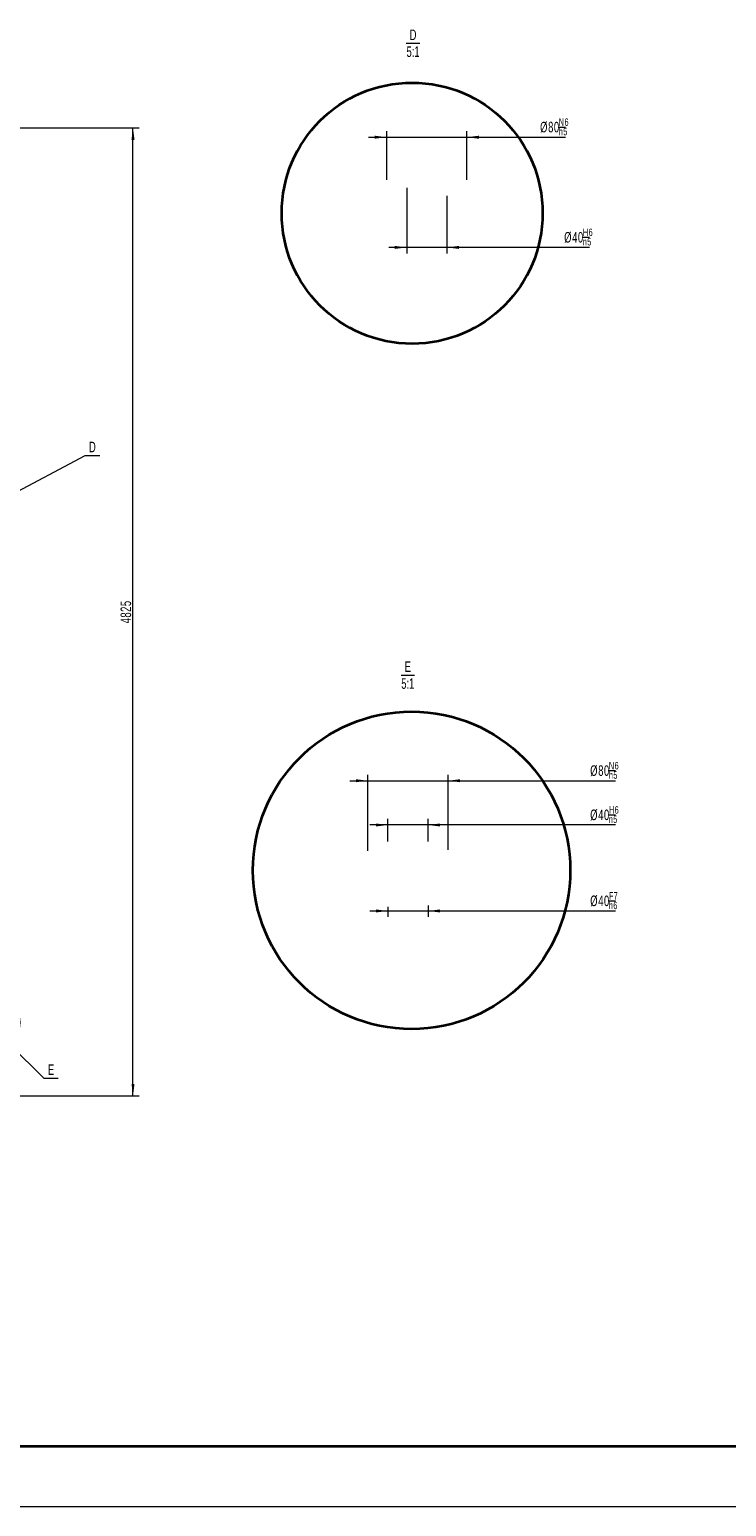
# Model space of a CAD drawing. Header units: millimetres. Extents: x -3920 to 13915, y -406 to 12209.
# Tile 9 of 88: x 2661 to 6136, y -406 to 6955. Entities that reach past the tile are written whole.
import ezdxf
from ezdxf.enums import TextEntityAlignment as Align

# ---------------------------------------------------------------- set-up
doc = ezdxf.new("R2010")
doc.units = ezdxf.units.MM
doc.layers.get('0').update_dxf_attribs({"lineweight": 35})
for name, color, linetype, lineweight in [('尺寸线层', 3, 'Continuous', 18), ('粗实线层', 7, 'Continuous', 35), ('细实线层', 7, 'Continuous', 18)]:
    doc.layers.add(name, color=color, linetype=linetype, lineweight=lineweight)
doc.styles.add('标准', font='txt', dxfattribs={"width": 0.667})
doc.dimstyles.new('GB_尺寸', dxfattribs={"dimtxt": 3.5, "dimasz": 4, "dimexe": 2, "dimexo": 0, "dimtad": 1, "dimdsep": 46, "dimtxsty": '标准', "dimblk": '_CAXARROW', "dimcen": 0, "dimdle": 8, "dimazin": 2, "dimtfac": 0.707107, "dimtdec": 3, "dimtmove": 2, "dimatfit": 3, "dimfxl": 0, "dimfrac": 2, "dimtolj": 1, "dimarcsym": 0})

# ---------------------------------------------------------------- blocks, each defined once
blk = doc.blocks.new('$CAXA_FRAME_13B17AC1$')
at = {"layer": '粗实线层'}
blk.add_line((-574.5, -400.5), (574.5, -400.5), dxfattribs=at)
at = {"layer": '细实线层'}
blk.add_line((-594.5, -420.5), (594.5, -420.5), dxfattribs=at)
blk = doc.blocks.new('*X81')
at = {"layer": '细实线层', "color": 0, "linetype": 'ByBlock', "lineweight": -2}
for p, q in [((7.65, 4.09), (33.49, 17.89)), ((33.49, 17.89), (38.34, 17.89))]:
    blk.add_line(p, q, dxfattribs=at)
blk.add_circle((0, 0), 8.67, dxfattribs=at)
at = {"layer": '尺寸线层', "color": 0, "linetype": 'ByBlock', "lineweight": -2, "style": '标准', "width": 0.667}
blk.add_text('D', height=3.5, dxfattribs=at).set_placement((35.91, 22.44), align=Align.TOP_CENTER)
blk = doc.blocks.new('*X82')
at = {"layer": '细实线层', "color": 0, "linetype": 'ByBlock', "lineweight": -2}
blk.add_line((-2.25, 0), (2.25, 0), dxfattribs=at)
at = {"layer": '尺寸线层', "color": 0, "linetype": 'ByBlock', "lineweight": -2, "style": '标准', "width": 0.667}
for s, p in [('D', (0, 4.55)), ('5:1', (0, -1.05))]:
    blk.add_text(s, height=3.5, dxfattribs=at).set_placement(p, align=Align.TOP_CENTER)
blk = doc.blocks.new('*X85')
at = {"layer": '粗实线层'}
blk.add_circle((0, 0), 8.672, dxfattribs=at)
blk = doc.blocks.new('*X86')
at = {"layer": '细实线层', "color": 0, "linetype": 'ByBlock', "lineweight": -2}
for p, q in [((7.48, -7.44), (18.56, -18.44)), ((18.56, -18.44), (23.37, -18.44))]:
    blk.add_line(p, q, dxfattribs=at)
blk.add_circle((0, 0), 10.55, dxfattribs=at)
at = {"layer": '尺寸线层', "color": 0, "linetype": 'ByBlock', "lineweight": -2, "style": '标准', "width": 0.667}
blk.add_text('E', height=3.5, dxfattribs=at).set_placement((20.96, -13.89), align=Align.TOP_CENTER)
blk = doc.blocks.new('*X87')
at = {"layer": '细实线层', "color": 0, "linetype": 'ByBlock', "lineweight": -2}
blk.add_line((-2.25, 0), (2.25, 0), dxfattribs=at)
at = {"layer": '尺寸线层', "color": 0, "linetype": 'ByBlock', "lineweight": -2, "style": '标准', "width": 0.667}
for s, p in [('E', (0, 4.55)), ('5:1', (0, -1.05))]:
    blk.add_text(s, height=3.5, dxfattribs=at).set_placement(p, align=Align.TOP_CENTER)
blk = doc.blocks.new('*X90')
at = {"layer": '粗实线层'}
blk.add_circle((0, 0), 10.55, dxfattribs=at)
blk = doc.blocks.new('*X110')
at = {"layer": '尺寸线层', "color": 0}
blk.add_line((5300, 6468.5), (5333.3, 6468.5), dxfattribs=at)
at = {"layer": '尺寸线层', "color": 0, "char_height": 52.5, "attachment_point": 1, "line_spacing_factor": 1.15057, "style": '标准'}
for s, insert, width in [('\\T1.1;%%C80', (5206.8, 6494.8), 505.908), ('\\T1.1;{\\H0.707107x;N6}', (5300, 6511.8), 133.094), ('\\T1.1;{\\H0.707107x;h5}', (5300.2, 6464.9), 133.094)]:
    blk.add_mtext(s, dxfattribs=dict(at, insert=insert, width=width))
blk = doc.blocks.new('*X109')
at = {"layer": '尺寸线层', "linetype": 'Continuous'}
for points in [[(4441.9, 6418), (4381.9, 6425.5), (4381.9, 6410.5)], [(4841.9, 6418), (4901.9, 6425.5), (4901.9, 6410.5)]]:
    blk.add_hatch(color=0, dxfattribs=at).paths.add_polyline_path(points, flags=0)
at = {"layer": '尺寸线层', "color": 0, "linetype": 'Continuous'}
for p, q in [((4351.9, 6418), (5333.3, 6418)), ((4441.9, 6205), (4441.9, 6448)), ((4841.9, 6205), (4841.9, 6448))]:
    blk.add_line(p, q, dxfattribs=at)
at = {"layer": '尺寸线层', "color": 0}
blk.add_blockref('*X110', (0, 0), dxfattribs=at)
blk = doc.blocks.new('_CAXARROW')
blk.add_hatch(color=0).paths.add_polyline_path([(0, 0), (-1, 0.125), (-1, -0.125)], flags=0)
blk = doc.blocks.new('*X112')
at = {"layer": '尺寸线层', "color": 0}
blk.add_line((5419.9, 5919.3), (5453.2, 5919.3), dxfattribs=at)
at = {"layer": '尺寸线层', "color": 0, "char_height": 52.5, "attachment_point": 1, "line_spacing_factor": 1.15057, "style": '标准'}
for s, insert, width in [('\\T1.1;{\\H0.707107x;H6}', (5420.1, 5962.6), 133.094), ('\\T1.1;%%C40', (5326.7, 5945.5), 505.908), ('\\T1.1;{\\H0.707107x;n5}', (5419.9, 5915.7), 133.094)]:
    blk.add_mtext(s, dxfattribs=dict(at, insert=insert, width=width))
blk = doc.blocks.new('*X111')
at = {"layer": '尺寸线层', "linetype": 'Continuous'}
for points in [[(4541.9, 5868.8), (4481.9, 5861.3), (4481.9, 5876.3)], [(4741.9, 5868.8), (4801.9, 5861.3), (4801.9, 5876.3)]]:
    blk.add_hatch(color=0, dxfattribs=at).paths.add_polyline_path(points, flags=0)
at = {"layer": '尺寸线层', "color": 0, "linetype": 'Continuous'}
for p, q in [((4541.9, 6165.4), (4541.9, 5838.8)), ((4741.9, 6126), (4741.9, 5838.8)), ((5453.2, 5868.8), (4451.9, 5868.8))]:
    blk.add_line(p, q, dxfattribs=at)
at = {"layer": '尺寸线层', "color": 0}
blk.add_blockref('*X112', (0, 0), dxfattribs=at)
blk = doc.blocks.new('*X114')
at = {"layer": '尺寸线层', "color": 0}
blk.add_line((5549.7, 3261.2), (5583, 3261.2), dxfattribs=at)
at = {"layer": '尺寸线层', "color": 0, "char_height": 52.5, "attachment_point": 1, "line_spacing_factor": 1.15057, "style": '标准'}
for s, insert, width in [('\\T1.1;%%C80', (5456.5, 3287.5), 505.908), ('\\T1.1;{\\H0.707107x;h5}', (5549.9, 3257.7), 133.094), ('\\T1.1;{\\H0.707107x;N6}', (5549.7, 3304.5), 133.094)]:
    blk.add_mtext(s, dxfattribs=dict(at, insert=insert, width=width))
blk = doc.blocks.new('*X113')
at = {"layer": '尺寸线层', "linetype": 'Continuous'}
for points in [[(4348.2, 3210.8), (4288.2, 3218.3), (4288.2, 3203.3)], [(4748.2, 3210.8), (4808.2, 3218.3), (4808.2, 3203.3)]]:
    blk.add_hatch(color=0, dxfattribs=at).paths.add_polyline_path(points, flags=0)
at = {"layer": '尺寸线层', "color": 0, "linetype": 'Continuous'}
for p, q in [((4348.2, 2861.1), (4348.2, 3240.8)), ((4748.2, 2866), (4748.2, 3240.8)), ((4258.2, 3210.8), (5583, 3210.8))]:
    blk.add_line(p, q, dxfattribs=at)
at = {"layer": '尺寸线层', "color": 0}
blk.add_blockref('*X114', (0, 0), dxfattribs=at)
blk = doc.blocks.new('*X116')
at = {"layer": '尺寸线层', "color": 0}
blk.add_line((5549.7, 3040.7), (5583, 3040.7), dxfattribs=at)
at = {"layer": '尺寸线层', "color": 0, "char_height": 52.5, "attachment_point": 1, "line_spacing_factor": 1.15057, "style": '标准'}
for s, insert, width in [('\\T1.1;%%C40', (5456.5, 3067), 505.908), ('\\T1.1;{\\H0.707107x;n5}', (5549.7, 3037.1), 133.094), ('\\T1.1;{\\H0.707107x;H6}', (5550, 3084), 133.094)]:
    blk.add_mtext(s, dxfattribs=dict(at, insert=insert, width=width))
blk = doc.blocks.new('*X115')
at = {"layer": '尺寸线层', "linetype": 'Continuous'}
for points in [[(4448.2, 2990.2), (4388.2, 2982.7), (4388.2, 2997.7)], [(4648.2, 2990.2), (4708.2, 2982.7), (4708.2, 2997.7)]]:
    blk.add_hatch(color=0, dxfattribs=at).paths.add_polyline_path(points, flags=0)
at = {"layer": '尺寸线层', "color": 0, "linetype": 'Continuous'}
for p, q in [((4448.2, 2907.5), (4448.2, 3020.2)), ((4648.2, 2907.5), (4648.2, 3020.2)), ((5583, 2990.2), (4358.2, 2990.2))]:
    blk.add_line(p, q, dxfattribs=at)
at = {"layer": '尺寸线层', "color": 0}
blk.add_blockref('*X116', (0, 0), dxfattribs=at)
blk = doc.blocks.new('*X118')
at = {"layer": '尺寸线层', "color": 0}
blk.add_line((5549.8, 2612.2), (5583, 2612.2), dxfattribs=at)
at = {"layer": '尺寸线层', "color": 0, "char_height": 52.5, "attachment_point": 1, "line_spacing_factor": 1.15057, "style": '标准'}
for s, insert, width in [('\\T1.1;{\\H0.707107x;F7}', (5549.8, 2655.5), 132.559), ('\\T1.1;%%C40', (5456.6, 2638.4), 505.372), ('\\T1.1;{\\H0.707107x;h6}', (5549.8, 2607.8), 132.559)]:
    blk.add_mtext(s, dxfattribs=dict(at, insert=insert, width=width))
blk = doc.blocks.new('*X117')
at = {"layer": '尺寸线层', "linetype": 'Continuous'}
for points in [[(4448.2, 2561.7), (4388.2, 2569.2), (4388.2, 2554.2)], [(4648.2, 2561.7), (4708.2, 2569.2), (4708.2, 2554.2)]]:
    blk.add_hatch(color=0, dxfattribs=at).paths.add_polyline_path(points, flags=0)
at = {"layer": '尺寸线层', "color": 0, "linetype": 'Continuous'}
for p, q in [((4448.2, 2582.4), (4448.2, 2531.7)), ((4648.2, 2589.3), (4648.2, 2531.7)), ((4358.2, 2561.7), (5583, 2561.7))]:
    blk.add_line(p, q, dxfattribs=at)
at = {"layer": '尺寸线层', "color": 0}
blk.add_blockref('*X118', (0, 0), dxfattribs=at)
blk = doc.blocks.new('*X123')
at = {"layer": '尺寸线层', "linetype": 'Continuous'}
for points in [[(3177.1, 6464.9), (3169.6, 6404.9), (3184.6, 6404.9)], [(3177.1, 1639.9), (3169.6, 1699.9), (3184.6, 1699.9)]]:
    blk.add_hatch(color=0, dxfattribs=at).paths.add_polyline_path(points, flags=0)
at = {"layer": '尺寸线层', "color": 0, "linetype": 'Continuous'}
for p, q in [((1345.7, 6464.9), (3207.1, 6464.9)), ((3177.1, 1639.9), (3177.1, 6464.9)), ((1930.7, 1639.9), (3207.1, 1639.9))]:
    blk.add_line(p, q, dxfattribs=at)
at = {"layer": '尺寸线层', "color": 0, "insert": (3141.7, 4052.4), "char_height": 52.5, "width": 192.085, "attachment_point": 5, "rotation": 90, "line_spacing_factor": 1.15057, "style": '标准'}
blk.add_mtext('\\T1.1;4825', dxfattribs=at)

msp = doc.modelspace()

# ---------------------------------------------------------------- block references
at = {"layer": '尺寸线层', "xscale": 15, "yscale": 15, "zscale": 15}
for name, p in [('*X82', (4573.377, 6886.44)), ('*X87', (4547.003, 3737.025))]:
    msp.add_blockref(name, p, dxfattribs=at)
at = {"layer": '粗实线层'}
for name, p, xscale, yscale, zscale in [('$CAXA_FRAME_13B17AC1$', (4997.076, 5901.201), 15, 15, 15), ('*X85', (4568.988, 6039.379), 75, 75, 75), ('*X90', (4566.022, 2764.149), 75, 75, 75)]:
    msp.add_blockref(name, p, dxfattribs=dict(at, xscale=xscale, yscale=yscale, zscale=zscale))
at = {"layer": '细实线层', "xscale": 15, "yscale": 15, "zscale": 15}
for name, p in [('*X81', (2436.084, 4563.661)), ('*X86', (2454.246, 2005.119))]:
    msp.add_blockref(name, p, dxfattribs=at)

# ---------------------------------------------------------------- dimensions: what is measured, and where the dimension line sits
at = {"layer": '尺寸线层'}
for base, p1, p2, text, picture, middle in [((4841.941, 6418.027), (4441.941, 6205.025), (4841.941, 6205.025), '\\A1;%%C80\\H0.707107x;\\SN6/h5;\\H1.41421x;', '*X109', (5270.053, 6468.505)), ((4541.938, 5868.804), (4741.943, 6126.025), (4541.938, 6165.388), '\\A1;%%C40\\H0.707107x;\\SH6/n5;\\H1.41421x;', '*X111', (5389.97, 5919.282)), ((4748.157, 3210.753), (4348.166, 2861.058), (4748.157, 2866.031), '\\A1;%%C80\\H0.707107x;\\SN6/h5;\\H1.41421x;', '*X113', (5519.785, 3261.231)), ((4448.164, 2990.227), (4648.169, 2907.505), (4448.164, 2907.505), '\\A1;%%C40\\H0.707107x;\\SH6/n5;\\H1.41421x;', '*X115', (5519.785, 3040.705)), ((4648.169, 2561.699), (4448.164, 2582.441), (4648.169, 2589.266), '\\A1;%%C40\\H0.707107x;\\SF7/h6;\\H1.41421x;', '*X117', (5519.785, 2612.177))]:
    dim = msp.add_linear_dim(base=base, p1=p1, p2=p2, text=text, dimstyle='GB_尺寸', override={"dimscale": 15, "dimsah": 1, "dimtfac": 1, "dimtfill": 1, "dimtzin": 0}, dxfattribs=at)
    dim.commit()
    dim.dimension.update_dxf_attribs({"geometry": picture, "text_midpoint": middle, "dimtype": 160})
dim = msp.add_linear_dim(base=(3177.051, 6464.89), p1=(1930.674, 1639.89), p2=(1345.675, 6464.89), angle=90, dimstyle='GB_尺寸', override={"dimscale": 15, "dimsah": 1, "dimtfill": 1, "dimtzin": 0}, dxfattribs=at)
dim.commit()
dim.dimension.update_dxf_attribs({"geometry": '*X123', "text_midpoint": (3141.709, 4052.39), "dimtype": 160})

doc.saveas('drawing.dxf')
